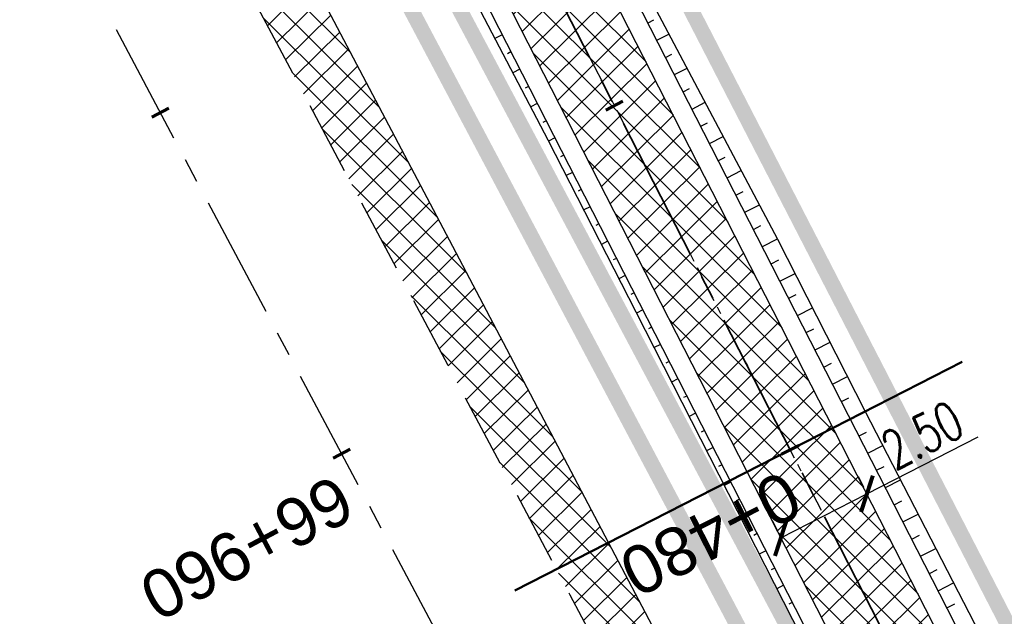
# Model space of a CAD drawing. Header units: metres. Extents: x 7529682 to 7533711, y 5721195 to 5727842.
# Tile 207 of 232: x 7529921 to 7529947, y 5727369 to 5727384. Entities that reach past the tile are written whole.
import ezdxf

# ---------------------------------------------------------------- set-up
doc = ezdxf.new("R2010")
doc.units = ezdxf.units.M
doc.header["$PDMODE"] = 1
doc.header["$PDSIZE"] = 0.3
for name, pattern in [('817-dzialki-09-05-04$0$HIDDEN', [0.375, 0.25, -0.125]), ('ACAD_ISO05W100', [33, 24, -3, 0, -3, 0, -3]), ('CENTER', [50.800000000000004, 31.75, -6.35, 6.35, -6.35]), ('CENTER2', [28.575000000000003, 19.05, -3.175, 3.175, -3.175]), ('HIDDEN', [9.524999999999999, 6.35, -3.175])]:
    doc.linetypes.add(name, pattern=pattern)
for name, color, linetype in [('C-DROGI-SYTUACJA', 7, 'Continuous'), ('C-DROGI-SYTUACJA-ETYKIETY', 7, 'Continuous'), ('D-hatch-pobocza', 131, 'Continuous'), ('D-pobocza', 60, 'Continuous'), ('D-rowy', 160, 'Continuous'), ('D-skarpa', 2, 'Continuous'), ('D-skarpa-kreskowanie', 2, 'Continuous'), ('D-wymiary', 1, 'Continuous')]:
    doc.layers.add(name, color=color, linetype=linetype)
for name, color, linetype, lineweight, true_color in [('D-hatch-ciag-pieszo-rowerowy', 7, 'Continuous', 13, 0xff9f80), ('D-LR-etap-III', 7, '817-dzialki-09-05-04$0$HIDDEN', 50, 0x00008f), ('D-przekroje-pop', 7, 'Continuous', 50, 0x000099)]:
    doc.layers.add(name, color=color, linetype=linetype, lineweight=lineweight, true_color=true_color)
for name, color, linetype, lineweight in [('D-krawędzie', 3, 'Continuous', 30), ('D-obrzeża', 2, 'Continuous', 30), ('D-oś', 10, 'CENTER', 30), ('D-pas-drogowy', 7, 'ACAD_ISO05W100', 50)]:
    doc.layers.add(name, color=color, linetype=linetype, lineweight=lineweight)
doc.layers.add('poprzeczki', color=7, linetype='Continuous', true_color=0x0000c7)
doc.styles.add('DIMTEXT', font='simplex.shx', dxfattribs={"width": 0.7})
doc.styles.get("Standard").update_dxf_attribs({"font": 'arial.ttf'})
doc.dimstyles.new('500', dxfattribs={"dimtxt": 1, "dimasz": 0.6999999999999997, "dimexe": 0.2, "dimexo": 0.5, "dimgap": 0.2, "dimtad": 1, "dimrnd": 0.005, "dimzin": 0, "dimdsep": 46, "dimtxsty": 'DIMTEXT', "dimblk": 'ARCHTICK', "dimcen": 0, "dimclrd": 256, "dimclre": 256, "dimclrt": 2, "dimadec": 5, "dimazin": 0, "dimtfac": 1, "dimtofl": 0, "dimtmove": 0, "dimatfit": 3, "dimfxl": 1, "dimtolj": 1, "dimtzin": 0, "dimlwd": -1, "dimlwe": -1, "dimarcsym": 0})
pattern_1 = [(45, (0, 0), (-0.3367596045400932, 0.3367596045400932), []), (135, (0, 0), (-0.3367596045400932, -0.3367596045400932), [])]

# ---------------------------------------------------------------- blocks, each defined once
blk = doc.blocks.new('_ArchTick')
at = {"color": 0, "linetype": 'ByBlock', "const_width": 0.15}
blk.add_lwpolyline([(-0.5, -0.5), (0.5, 0.5)], dxfattribs=at)
blk = doc.blocks.new('*D66')
at = {"layer": 'D-wymiary', "transparency": 16777216}
for p, q in [((7529943.037922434, 5727371.921962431), (7529945.917323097, 5727373.392845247)), ((7529942.810466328, 5727372.367230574), (7529942.946939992, 5727372.100069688)), ((7529940.811581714, 5727370.784681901), (7529943.037922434, 5727371.921962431)), ((7529940.584125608, 5727371.229950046), (7529940.720599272, 5727370.962789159))]:
    blk.add_line(p, q, dxfattribs=at)
at = {"layer": 'Defpoints', "color": 0, "transparency": 16777216}
for p in [(7529943.037922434, 5727371.921962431), (7529943.037922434, 5727371.921962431), (7529940.811581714, 5727370.784681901)]:
    blk.add_point(p, dxfattribs=at)
at = {"layer": 'D-wymiary', "transparency": 16777216, "xscale": 0.6999999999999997, "yscale": 0.6999999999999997, "zscale": 0.6999999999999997}
for p, rotation in [((7529943.037922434, 5727371.921962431), 27.05928590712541), ((7529940.811581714, 5727370.784681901), 207.0592859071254)]:
    blk.add_blockref('_ArchTick', p, dxfattribs=dict(at, rotation=rotation))
at = {"layer": 'D-wymiary', "color": 2, "transparency": 16777216, "insert": (7529944.470871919, 5727373.439998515), "char_height": 1, "attachment_point": 5, "rotation": 27.05928590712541, "style": 'DIMTEXT'}
blk.add_mtext('\\A1;2.50', dxfattribs=at)
blk = doc.blocks.new('AeccTickLine')
at = {"color": 0, "linetype": 'ByBlock', "lineweight": -2}
blk.add_line((0, 1), (-3.673819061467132e-16, -1), dxfattribs=at)

msp = doc.modelspace()

# ---------------------------------------------------------------- hatches: boundary and pattern name
at = {"layer": 'D-hatch-ciag-pieszo-rowerowy'}
h = msp.add_hatch(dxfattribs=at)
h.set_pattern_fill('ANSI37', color=256, scale=0.15, style=0)
h.set_pattern_definition(pattern_1)
h.paths.add_polyline_path([(7529994.11508678, 5727270.0391609), (7529996.408954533, 5727271.048217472), (7529995.888253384, 5727272.039619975), (7529987.333471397, 5727287.899702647), (7529970.790697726, 5727319.397850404), (7529945.389643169, 5727367.318233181), (7529919.647431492, 5727417.711194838), (7529903.693489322, 5727447.920977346), (7529879.893539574, 5727492.595202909), (7529862.564623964, 5727525.261605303), (7529859.535583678, 5727525.636840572), (7529877.686080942, 5727491.421690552), (7529901.484939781, 5727446.749512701), (7529917.428826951, 5727416.558769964), (7529943.171910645, 5727366.164101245), (7529968.579597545, 5727318.231206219), (7529985.12658502, 5727286.725035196), (7529993.681375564, 5727270.864936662)])
at = {"layer": 'D-hatch-pobocza'}
h = msp.add_hatch(dxfattribs=at)
h.set_pattern_fill('ANSI37', color=256, scale=0.15, style=0)
h.set_pattern_definition(pattern_1)
h.paths.add_polyline_path([(7529905.34, 5727429.09), (7529892.28, 5727453.58), (7529881.53, 5727473.69), (7529872.269999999, 5727491.4), (7529857.46, 5727519.14), (7529841.38, 5727549.79), (7529827.75, 5727575.78), (7529816.4, 5727596.89), (7529800.429999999, 5727627.4), (7529788.07, 5727650.98), (7529775.849999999, 5727673.83), (7529761.3, 5727701.31), (7529749.889999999, 5727722.83), (7529745.5, 5727731.66), (7529738.971069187, 5727744.084810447), (7529737.464618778, 5727743.315650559), (7529742.212649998, 5727734.301517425), (7529762.326041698, 5727696.273621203), (7529777.784920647, 5727667.006134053), (7529799.321516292, 5727626.300085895), (7529822.193292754, 5727583.155579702), (7529846.923978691, 5727536.347271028), (7529864.751945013, 5727502.662709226), (7529900.458527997, 5727434.964956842), (7529935.352393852, 5727369.308325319), (7529971.475882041, 5727300.786382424), (7529988.360755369, 5727268.841161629), (7529990.28, 5727268.6), (7529990.329092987, 5727268.617154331), (7529981.66, 5727284.96), (7529968.42, 5727309.6), (7529956.4, 5727332.85), (7529943.519999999, 5727357.04), (7529932.32, 5727378.32), (7529916.679999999, 5727408.01)])

# ---------------------------------------------------------------- linework, layer by layer
at = {"layer": 'C-DROGI-SYTUACJA', "color": 10, "linetype": 'CENTER2', "lineweight": 35, "ltscale": 0.2}
msp.add_lwpolyline([(7529714.300950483, 5727795.86512735), (7529735.168602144, 5727756.456040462, 0.0716576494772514), (7529738.528915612, 5727751.847762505), (7529739.732493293, 5727750.61426134, -0.07178523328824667), (7529743.097556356, 5727745.997008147), (7529747.739097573, 5727737.220568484), (7529774.913247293, 5727685.824910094), (7529793.854917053, 5727649.915480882), (7529812.379946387, 5727615.415072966), (7529837.756510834, 5727568.892090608), (7529857.658142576, 5727531.843343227), (7529878.789810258, 5727492.00844673), (7529902.589214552, 5727447.335245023), (7529918.538129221, 5727417.134982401), (7529944.280776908, 5727366.741167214), (7529969.685147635, 5727318.814528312), (7529986.230028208, 5727287.312368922), (7529994.784814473, 5727271.452278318), (7530014.918624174, 5727233.117987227)], format="xyb", dxfattribs=at)
at = {"layer": 'D-krawędzie', "linetype": 'HIDDEN', "ltscale": 0.3}
msp.add_lwpolyline([(7529737.464618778, 5727743.315650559), (7529742.212649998, 5727734.301517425), (7529762.326041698, 5727696.273621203), (7529777.784920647, 5727667.006134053), (7529799.321516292, 5727626.300085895), (7529822.193292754, 5727583.155579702), (7529846.923978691, 5727536.347271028), (7529864.751945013, 5727502.662709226), (7529900.458527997, 5727434.964956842), (7529935.352393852, 5727369.308325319), (7529971.475882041, 5727300.786382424), (7530006.701701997, 5727234.141132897)], dxfattribs=at)
at = {"layer": 'D-LR-etap-III', "ltscale": 10, "flags": 128}
msp.add_lwpolyline([(7531750.474471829, 5723895.103125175, 0.4, 0.4, 0), (7531750.505, 5723895.13, 0.4, 0.4, 0), (7531682.71, 5724022.92, 0.4, 0.4, 0), (7531619.177023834, 5724147.203692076, 0.4, 0.4, 0), (7531592.308960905, 5724198.48863389, 0.4, 0.4, 0), (7531553.263875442, 5724272.918564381, 0.4, 0.4, 0), (7531504.019999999, 5724366.79, 0.4, 0.4, 0), (7531482.09, 5724407.62, 0.4, 0.4, 0), (7531412.350402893, 5724541.182759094, 0.4, 0.4, 0), (7531388.463669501, 5724586.929768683, 0.4, 0.4, 0), (7531345.12, 5724669.94, 0.4, 0.4, 0), (7531127.66, 5725081.67, 0.4, 0.4, 0), (7531059.253139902, 5725211.040795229, 0.4, 0.4, 0), (7531008.007244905, 5725307.953830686, 0.4, 0.4, 0), (7530964.181635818, 5725390.835555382, 0.4, 0.4, 0), (7530914.557354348, 5725484.683561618, 0.4, 0.4, 0), (7530865.243241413, 5725577.493975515, 0.4, 0.4, 0), (7530840.085257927, 5725624.058651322, 0.4, 0.4, 0), (7530802.559525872, 5725694.924584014, 0.4, 0.4, 0), (7530755.54, 5725787.51, 0.4, 0.4, 0), (7530708.717810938, 5725876.303221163, 0.4, 0.4, 0), (7530695.12, 5725902.09, 0.4, 0.4, 0), (7530642.91397006, 5726001.07839487, 0.4, 0.4, 0), (7530634.934723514, 5726016.146615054, 0.4, 0.4, 0), (7530610.820000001, 5726061.929999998, 0.4, 0.4, 0), (7530610.820000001, 5726061.929999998, 0.4, 0.4, 0), (7530607.21, 5726063.51, 0.4, 0.4, 0), (7530597.42, 5726080.68, 0.4, 0.4, 0), (7530591.16, 5726088.44, 0.4, 0.4, 0), (7530581.28, 5726107.21, 0.4, 0.4, 0), (7530571.29, 5726130.56, 0.4, 0.4, 0), (7530549.554994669, 5726171.527317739, 0.4, 0.4, 0), (7530531.014309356, 5726206.473807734, 0.4, 0.4, 0), (7530516.461208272, 5726236.016618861, 0.4, 0.4, 0), (7530500.798929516, 5726266.141265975, 0.4, 0.4, 0), (7530491.349999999, 5726283.94, 0.4, 0.4, 0), (7530482.4, 5726303.41, 0.4, 0.4, 0), (7530482.4, 5726303.41, 0.4, 0.4, 0), (7530450.41, 5726357.28, 0.4, 0.4, 0), (7530397.759396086, 5726458.499907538, 0.4, 0.4, 0), (7530334.707815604, 5726583.664702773, 0.4, 0.4, 0), (7530303.939274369, 5726645.167943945, 0.4, 0.4, 0), (7530300.509779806, 5726651.777515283, 0.4, 0.4, 0), (7530289.213532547, 5726671.966724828, 0.4, 0.4, 0), (7530281.54, 5726685.57, 0.4, 0.4, 0), (7530261.37085633, 5726724.163374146, 0.4, 0.4, 0), (7530254.03, 5726738.21, 0.4, 0.4, 0), (7530197.219999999, 5726845.06, 0.4, 0.4, 0), (7530194.71, 5726849.15, 0.4, 0.4, 0), (7530195.92, 5726850.75, 0.4, 0.4, 0), (7530170.546669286, 5726892.961489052, 0.4, 0.4, 0), (7530143.174718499, 5726945.065838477, 0.4, 0.4, 0), (7530105.059999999, 5727018.32, 0.4, 0.4, 0), (7530100.059999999, 5727027.16, 0.4, 0.4, 0), (7530062.318670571, 5727099.625398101, 0.4, 0.4, 0), (7530015.378537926, 5727189.420463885, 0.4, 0.4, 0), (7529983.207960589, 5727250.206596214, 0.4, 0.4, 0), (7529953.284293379, 5727306.74720398, 0.4, 0.4, 0), (7529900.67053443, 5727406.15903814, 0.4, 0.4, 0), (7529890.630239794, 5727425.131178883, 0.4, 0.4, 0), (7529875.155383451, 5727454.426350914, 0.4, 0.4, 0), (7529857.560096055, 5727487.787346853, 0.4, 0.4, 0), (7529835.194401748, 5727530.19312405, 0.4, 0.4, 0), (7529811.740544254, 5727574.662079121, 0.4, 0.4, 0), (7529792.101859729, 5727611.922638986, 0.4, 0.4, 0), (7529768.066117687, 5727657.469613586, 0.4, 0.4, 0), (7529755.210566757, 5727682.131373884, 0.4, 0.4, 0), (7529753.309999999, 5727681.13, 0.4, 0.4, 0), (7529739.21, 5727707.77, 0.4, 0.4, 0), (7529735.394745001, 5727711.251990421, 0.4, 0.4, 0), (7529725.42, 5727730.2, 0.4, 0.4, 0), (7529723.55, 5727729.88, 0.4, 0.4, 0), (7529695.566668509, 5727782.932080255, 0.4, 0.4, 0), (7529717.67971874, 5727794.024357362, 0.4, 0.4, 0), (7529736.274870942, 5727758.647400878, 0.4, 0.4, 0), (7529736.274870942, 5727758.647400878, 0.4, 0.4, 0), (7529744.511003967, 5727750.406106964, 0.4, 0.4, 0), (7529744.511003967, 5727750.406106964, 0.4, 0.4, 0), (7529750.282568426, 5727738.549848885, 0.4, 0.4, 0), (7529777.108510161, 5727687.569424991, 0.4, 0.4, 0), (7529796.51537536, 5727651.329932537, 0.4, 0.4, 0), (7529814.937945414, 5727616.793170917, 0.4, 0.4, 0), (7529839.006722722, 5727572.303976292, 0.4, 0.4, 0), (7529860.617626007, 5727532.509108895, 0.4, 0.4, 0), (7529882.348967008, 5727491.504261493, 0.4, 0.4, 0), (7529904.865139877, 5727449.096370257, 0.4, 0.4, 0), (7529920.747384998, 5727418.884773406, 0.4, 0.4, 0), (7529946.676504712, 5727368.547487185, 0.4, 0.4, 0), (7529972.024701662, 5727320.573310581, 0.4, 0.4, 0), (7529987.740014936, 5727290.153392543, 0.4, 0.4, 0), (7529996.497385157, 5727273.661630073, 0.4, 0.4, 0), (7530017.541471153, 5727234.202689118, 0.4, 0.4, 0), (7530033.053657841, 5727204.864166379, 0.4, 0.4, 0), (7530051.622983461, 5727170.222745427, 0.4, 0.4, 0), (7530069.276612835, 5727137.015751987, 0.4, 0.4, 0), (7530089.385386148, 5727097.533639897, 0.4, 0.4, 0), (7530109.712512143, 5727060.746615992, 0.4, 0.4, 0), (7530136.769722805, 5727011.640131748, 0.4, 0.4, 0), (7530162.446686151, 5726962.743777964, 0.4, 0.4, 0), (7530187.674104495, 5726916.992101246, 0.4, 0.4, 0), (7530207.820739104, 5726879.335323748, 0.4, 0.4, 0), (7530230.625609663, 5726834.518686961, 0.4, 0.4, 0), (7530262.288093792, 5726776.61832811, 0.4, 0.4, 0), (7530277.509672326, 5726760.213143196, 0.4, 0.4, 0), (7530286.036865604, 5726744.106684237, 0.4, 0.4, 0), (7530288.097472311, 5726735.884066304, 0.4, 0.4, 0), (7530290.393870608, 5726725.046963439, 0.4, 0.4, 0), (7530296.17664807, 5726713.582980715, 0.4, 0.4, 0), (7530302.726195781, 5726701.18226779, 0.4, 0.4, 0), (7530325.685047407, 5726657.466383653, 0.4, 0.4, 0), (7530343.243978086, 5726623.648592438, 0.4, 0.4, 0), (7530360.229820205, 5726591.746871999, 0.4, 0.4, 0), (7530383.20855044, 5726548.059469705, 0.4, 0.4, 0), (7530406.017875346, 5726503.605514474, 0.4, 0.4, 0), (7530427.464919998, 5726462.620289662, 0.4, 0.4, 0), (7530447.9278544, 5726424.388014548, 0.4, 0.4, 0), (7530471.126878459, 5726379.920667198, 0.4, 0.4, 0), (7530490.501003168, 5726343.033350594, 0.4, 0.4, 0), (7530509.499458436, 5726306.733076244, 0.4, 0.4, 0), (7530529.890269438, 5726267.244072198, 0.4, 0.4, 0), (7530543.852446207, 5726238.990319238, 0.4, 0.4, 0), (7530554.808897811, 5726218.943990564, 0.4, 0.4, 0), (7530559.027108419, 5726212.223286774, 0.4, 0.4, 0), (7530563.060988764, 5726206.409670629, 0.4, 0.4, 0), (7530566.93354971, 5726200.463543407, 0.4, 0.4, 0), (7530569.771022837, 5726194.901501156, 0.4, 0.4, 0), (7530571.47319415, 5726191.282350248, 0.4, 0.4, 0), (7530572.839142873, 5726188.024533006, 0.4, 0.4, 0), (7530575.295071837, 5726182.034664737, 0.4, 0.4, 0), (7530579.736851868, 5726173.306070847, 0.4, 0.4, 0), (7530583.3, 5726167.41, 0.4, 0.4, 0), (7530593.4, 5726163.33, 0.4, 0.4, 0), (7530598.618375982, 5726155.264489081, 0.4, 0.4, 0), (7530608.258304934, 5726140.497132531, 0.4, 0.4, 0), (7530603.269999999, 5726136.83, 0.4, 0.4, 0), (7530606.53, 5726131.84, 0.4, 0.4, 0), (7530604.239057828, 5726124.21679044, 0.4, 0.4, 0), (7530605.847136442, 5726121.630127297, 0.4, 0.4, 0), (7530608.971611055, 5726116.164124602, 0.4, 0.4, 0), (7530618.114293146, 5726097.791111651, 0.4, 0.4, 0), (7530651.213125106, 5726034.959524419, 0.4, 0.4, 0), (7530670.243741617, 5725998.61095082, 0.4, 0.4, 0), (7530698.075474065, 5725945.952624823, 0.4, 0.4, 0), (7530716.505955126, 5725911.3051464, 0.4, 0.4, 0), (7530735.223454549, 5725875.667401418, 0.4, 0.4, 0), (7530752.504235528, 5725842.154920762, 0.4, 0.4, 0), (7530778.310652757, 5725793.501254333, 0.4, 0.4, 0), (7530797.499961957, 5725756.381811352, 0.4, 0.4, 0), (7530812.518974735, 5725728.28874362, 0.4, 0.4, 0), (7530820.039295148, 5725713.160404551, 0.4, 0.4, 0), (7530822.422446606, 5725710.193574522, 0.4, 0.4, 0), (7530833.154893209, 5725688.800634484, 0.4, 0.4, 0), (7530849.629354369, 5725656.158601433, 0.4, 0.4, 0), (7530867.98290276, 5725621.963939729, 0.4, 0.4, 0), (7530872.629809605, 5725612.88760475, 0.4, 0.4, 0), (7530880.354488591, 5725597.594500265, 0.4, 0.4, 0), (7530883.839446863, 5725593.389159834, 0.4, 0.4, 0), (7530891.782113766, 5725587.763349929, 0.4, 0.4, 0), (7530895.038670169, 5725584.280746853, 0.4, 0.4, 0), (7530897.033644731, 5725580.941110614, 0.4, 0.4, 0), (7530900.951646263, 5725579.945856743, 0.4, 0.4, 0), (7530904.80970798, 5725571.977328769, 0.4, 0.4, 0), (7530903.682362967, 5725568.566434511, 0.4, 0.4, 0), (7530908.900614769, 5725558.844845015, 0.4, 0.4, 0), (7530910.252030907, 5725545.671606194, 0.4, 0.4, 0), (7530912.872986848, 5725538.645543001, 0.4, 0.4, 0), (7530945.278171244, 5725478.464284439, 0.4, 0.4, 0), (7530959.692318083, 5725450.24628822, 0.4, 0.4, 0), (7531002.82670893, 5725368.192370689, 0.4, 0.4, 0), (7531044.703532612, 5725290.314293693, 0.4, 0.4, 0), (7531064.098839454, 5725253.212562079, 0.4, 0.4, 0), (7531083.010253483, 5725216.677517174, 0.4, 0.4, 0), (7531113.013137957, 5725158.465613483, 0.4, 0.4, 0), (7531137.364304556, 5725113.07076138, 0.4, 0.4, 0), (7531150.830830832, 5725086.711759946, 0.4, 0.4, 0), (7531159.745663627, 5725076.640848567, 0.4, 0.4, 0), (7531166.309999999, 5725074.58, 0.4, 0.4, 0), (7531172.29, 5725062.58, 0.4, 0.4, 0), (7531170.589828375, 5725055.605912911, 0.4, 0.4, 0), (7531173.732823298, 5725044.080706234, 0.4, 0.4, 0), (7531215.342008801, 5724964.859648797, 0.4, 0.4, 0), (7531238.054496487, 5724921.684649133, 0.4, 0.4, 0), (7531262.389821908, 5724875.282876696, 0.4, 0.4, 0), (7531295.587160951, 5724811.265731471, 0.4, 0.4, 0), (7531348.487908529, 5724712.362812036, 0.4, 0.4, 0), (7531363.740817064, 5724682.68394264, 0.4, 0.4, 0), (7531366.986905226, 5724675.865317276, 0.4, 0.4, 0), (7531382.541261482, 5724646.110625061, 0.4, 0.4, 0), (7531401.299165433, 5724610.874551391, 0.4, 0.4, 0), (7531428.964837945, 5724558.862274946, 0.4, 0.4, 0), (7531449.111202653, 5724520.397801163, 0.4, 0.4, 0), (7531477.292992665, 5724465.831467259, 0.4, 0.4, 0), (7531500.996290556, 5724421.112506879, 0.4, 0.4, 0), (7531512.121834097, 5724400.549045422, 0.4, 0.4, 0), (7531513.78163794, 5724396.757451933, 0.4, 0.4, 0), (7531526.32, 5724379.39, 0.4, 0.4, 0), (7531566.783642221, 5724302.73628205, 0.4, 0.4, 0), (7531578.579156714, 5724282.774819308, 0.4, 0.4, 0), (7531584.232619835, 5724273.111246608, 0.4, 0.4, 0), (7531590.109283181, 5724263.508189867, 0.4, 0.4, 0), (7531593.027899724, 5724258.771479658, 0.4, 0.4, 0), (7531595.711841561, 5724254.226824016, 0.4, 0.4, 0), (7531601.659976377, 5724243.898197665, 0.4, 0.4, 0), (7531606.097733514, 5724235.986407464, 0.4, 0.4, 0), (7531609.382207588, 5724230.799061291, 0.4, 0.4, 0), (7531611.580260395, 5724227.671180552, 0.4, 0.4, 0), (7531612.707802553, 5724225.86410867, 0.4, 0.4, 0), (7531618.665224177, 5724214.480919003, 0.4, 0.4, 0), (7531619.885522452, 5724212.333950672, 0.4, 0.4, 0), (7531620.931818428, 5724210.787064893, 0.4, 0.4, 0), (7531623.518605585, 5724207.111542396, 0.4, 0.4, 0), (7531626.143926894, 5724203.61306897, 0.4, 0.4, 0), (7531632.022984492, 5724196.485954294, 0.4, 0.4, 0), (7531653.949089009, 5724152.617641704, 0.4, 0.4, 0), (7531656.750690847, 5724143.103797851, 0.4, 0.4, 0), (7531659.61440691, 5724133.254504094, 0.4, 0.4, 0), (7531661.627147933, 5724128.646047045, 0.4, 0.4, 0.01093811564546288), (7531674.314987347, 5724101.43546424, 0.4, 0.4, 0), (7531685.137626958, 5724081.408252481, 0.4, 0.4, 0), (7531692.159945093, 5724066.277333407, 0.4, 0.4, 0), (7531699.662164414, 5724051.388120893, 0.4, 0.4, 0), (7531704.480624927, 5724040.808561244, 0.4, 0.4, 0), (7531704.480624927, 5724040.808561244, 0.4, 0.4, 0), (7531704.401251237, 5724037.368913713, 0.4, 0.4, 0), (7531720.383609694, 5724003.441317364, 0.4, 0.4, 0), (7531728.79890528, 5723986.206298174, 0.4, 0.4, 0), (7531733.237926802, 5723977.192631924, 0.4, 0.4, 0), (7531736.750027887, 5723969.505210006, 0.4, 0.4, 0), (7531737.336143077, 5723968.518916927, 0.4, 0.4, 0), (7531738.285051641, 5723967.699360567, 0.4, 0.4, 0), (7531742.180915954, 5723962.346428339, 0.4, 0.4, 0), (7531744.286141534, 5723958.615526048, 0.4, 0.4, 0), (7531755.393260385, 5723944.192617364, 0.4, 0.4, 0), (7531758.69, 5723936.76, 0.4, 0.4, 0), (7531780.08, 5723929.25, 0.4, 0.4, 0), (7531792.611989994, 5723906.337708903, 0.4, 0.4, 0), (7531792.611989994, 5723906.337708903, 0.4, 0.4, 0), (7531756.962094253, 5723883.055323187, 0.4, 0.4, 0), (7531750.46, 5723895.130000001, 0.4, 0.4, 0), (7531750.46, 5723895.130000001, 0, 0, 0)], format="xyseb", dxfattribs=at)
at = {"layer": 'D-obrzeża'}
for points in [[(7529996.407793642, 5727271.050427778), (7529995.888253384, 5727272.039619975), (7529987.333471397, 5727287.899702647), (7529970.790697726, 5727319.397850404), (7529945.389643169, 5727367.318233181), (7529919.647431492, 5727417.711194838), (7529903.693489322, 5727447.920977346), (7529879.893539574, 5727492.595202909), (7529858.760863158, 5727532.432000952), (7529838.855794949, 5727569.487145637), (7529813.479282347, 5727616.010032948), (7529794.958380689, 5727650.502753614), (7529776.018862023, 5727686.408104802), (7529748.844146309, 5727737.804834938), (7529744.118204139, 5727746.740863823, 0.071785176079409), (7529740.753143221, 5727751.358112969), (7529739.549339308, 5727752.591845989, -0.07165764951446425), (7529736.189025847, 5727757.200123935), (7529717.234917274, 5727792.995436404)], [(7530013.813315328, 5727232.534205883), (7529993.681375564, 5727270.864936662), (7529985.12658502, 5727286.725035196), (7529968.579597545, 5727318.231206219), (7529943.171910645, 5727366.164101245), (7529917.428826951, 5727416.558769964), (7529901.484939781, 5727446.749512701), (7529877.686080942, 5727491.421690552), (7529856.555421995, 5727531.254685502), (7529836.65722672, 5727568.297035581), (7529811.280610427, 5727614.820112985), (7529792.751453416, 5727649.32820815), (7529773.807632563, 5727685.241715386), (7529746.632590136, 5727736.639065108), (7529746.632590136, 5727736.639065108), (7529742.076904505, 5727745.253160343, 0.07178517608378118), (7529738.711843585, 5727749.870409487), (7529737.508491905, 5727751.103679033, -0.07165764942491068), (7529734.14817845, 5727755.711956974), (7529715.008102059, 5727791.858474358)]]:
    msp.add_lwpolyline(points, format="xyb", dxfattribs=at)
at = {"layer": 'D-oś', "ltscale": 0.1}
msp.add_lwpolyline([(7530003.607351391, 5727232.505591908), (7529968.380651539, 5727299.152506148), (7529932.259012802, 5727367.670940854), (7529897.365313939, 5727433.327258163), (7529861.65733063, 5727501.027665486), (7529843.82935013, 5727534.712256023), (7529819.099801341, 5727581.518412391), (7529796.227829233, 5727624.663290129), (7529774.690104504, 5727665.371474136), (7529759.232144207, 5727694.637223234), (7529739.11997146, 5727732.662816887), (7529700.238234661, 5727806.043346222)], dxfattribs=at)
at = {"layer": 'D-oś', "ltscale": 0.03}
msp.add_lwpolyline([(7529714.300950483, 5727795.86512735), (7529735.168602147, 5727756.456040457, 0.07165764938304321), (7529738.5289156, 5727751.847762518), (7529739.732493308, 5727750.614261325, -0.07178523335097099), (7529743.097556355, 5727745.99700815), (7529747.739097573, 5727737.220568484), (7529774.913247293, 5727685.824910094), (7529793.854917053, 5727649.915480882), (7529812.379946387, 5727615.415072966), (7529837.756510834, 5727568.892090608), (7529857.658142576, 5727531.843343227), (7529878.789810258, 5727492.00844673), (7529902.589214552, 5727447.335245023), (7529918.538129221, 5727417.134982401), (7529944.280776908, 5727366.741167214), (7529969.685147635, 5727318.814528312), (7529986.230028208, 5727287.312368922), (7529994.784814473, 5727271.452278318), (7530014.918624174, 5727233.117987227)], format="xyb", dxfattribs=at)
at = {"layer": 'D-pas-drogowy', "ltscale": 0.2, "flags": 128}
msp.add_lwpolyline([(7531633.018560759, 5724182.834272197, 0.4, 0.4, 0), (7531617.558899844, 5724211.608162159, 0.4, 0.4, 0), (7531566.783642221, 5724302.73628205, 0.4, 0.4, 0), (7531538.419082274, 5724356.469679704, 0.4, 0.4, 0), (7531526.32, 5724379.39, 0.4, 0.4, 0), (7531516.102085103, 5724393.607319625, 0.4, 0.4, 0.001485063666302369), (7531513.78037409, 5724396.837773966, 0.4, 0.4, 0), (7531501.87, 5724413.41, 0.4, 0.4, 0), (7531474.926107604, 5724464.507896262, 0.4, 0.4, 0), (7531446.200436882, 5724518.992313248, 0.4, 0.4, 0), (7531424.962185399, 5724559.262257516, 0.4, 0.4, 0), (7531398.444460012, 5724609.565801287, 0.4, 0.4, 0), (7531379.647455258, 5724645.216004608, 0.4, 0.4, 0), (7531365.23, 5724672.56, 0.4, 0.4, 0), (7531341.305752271, 5724717.915356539, 0.4, 0.4, 0), (7531312.899996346, 5724771.788898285, 0.4, 0.4, 0), (7531292.590923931, 5724810.306502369, 0.4, 0.4, 0), (7531259.391619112, 5724873.271351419, 0.4, 0.4, 0), (7531233.740401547, 5724921.922582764, 0.4, 0.4, 0), (7531203.072738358, 5724980.092044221, 0.4, 0.4, 0), (7531173.471398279, 5725036.225177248, 0.4, 0.4, 0), (7531168.269999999, 5725046.09, 0.4, 0.4, 0), (7531172.29, 5725062.58, 0.4, 0.4, 0), (7531166.309999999, 5725074.58, 0.4, 0.4, 0), (7531150.32, 5725079.6, 0.4, 0.4, 0), (7531141.5, 5725096.43, 0.4, 0.4, 0), (7531109.311735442, 5725157.814415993, 0.4, 0.4, 0), (7531086.641300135, 5725201.047918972, 0.4, 0.4, 0), (7531059.198258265, 5725253.383662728, 0.4, 0.4, 0), (7531028.206828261, 5725312.48946212, 0.4, 0.4, 0), (7530999.104694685, 5725367.990143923, 0.4, 0.4, 0), (7530956.247527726, 5725449.724815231, 0.4, 0.4, 0), (7530924.397774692, 5725510.463768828, 0.4, 0.4, 0), (7530897.509999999, 5725561.74, 0.4, 0.4, 0), (7530894.46, 5725566.14, 0.4, 0.4, 0), (7530892.16, 5725570.49, 0.4, 0.4, 0), (7530869.362688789, 5725613.307018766, 0.4, 0.4, 0), (7530861.693971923, 5725627.704613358, 0.4, 0.4, 0), (7530852.74, 5725644.52, 0.4, 0.4, 0), (7530831.509999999, 5725684.2, 0.4, 0.4, 0), (7530811.13, 5725722.52, 0.4, 0.4, 0), (7530792.3476413, 5725757.940652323, 0.4, 0.4, 0), (7530768.03, 5725803.8, 0.4, 0.4, 0), (7530748.768542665, 5725840.178507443, 0.4, 0.4, 0), (7530727.7, 5725879.97, 0.4, 0.4, 0), (7530712.0981582, 5725909.54523909, 0.4, 0.4, 0), (7530693.644105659, 5725944.645156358, 0.4, 0.4, 0), (7530665.702224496, 5725997.538976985, 0.4, 0.4, 0), (7530641.759999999, 5726042.88, 0.4, 0.4, 0), (7530616.5, 5726091.48, 0.4, 0.4, 0), (7530604.628439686, 5726114.319880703, 0.4, 0.4, -0.007762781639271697), (7530602.5, 5726118.43, 0.4, 0.4, 0), (7530603.992037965, 5726123.394821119, 0.4, 0.4, 0), (7530606.53, 5726131.84, 0.4, 0.4, 0), (7530603.269999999, 5726136.83, 0.4, 0.4, 0), (7530593.775620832, 5726151.368713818, 0.4, 0.4, 0), (7530590.202637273, 5726156.84001263, 0.4, 0.4, 0), (7530583.3, 5726167.41, 0.4, 0.4, 0), (7530580.578343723, 5726170.427567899, 0.4, 0.4, 0), (7530575.849999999, 5726175.67, 0.4, 0.4, 0), (7530569.009999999, 5726186.66, 0.4, 0.4, 0), (7530562.555322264, 5726199.189409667, 0.4, 0.4, 0), (7530555.67, 5726211.39, 0.4, 0.4, 0), (7530548.29, 5726224.23, 0.4, 0.4, 0), (7530540.58, 5726237.71, 0.4, 0.4, 0), (7530532.679999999, 5726252.65, 0.4, 0.4, 0), (7530524.059999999, 5726269.35, 0.4, 0.4, 0), (7530502.82, 5726309.91, 0.4, 0.4, 0), (7530488.83, 5726336.63, 0.4, 0.4, 0), (7530466.03, 5726380.16, 0.4, 0.4, 0), (7530438.469999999, 5726432.77, 0.4, 0.4, 0), (7530424.53, 5726459.09, 0.4, 0.4, 0), (7530401.63, 5726502.97, 0.4, 0.4, 0), (7530383.38, 5726538.06, 0.4, 0.4, 0), (7530353.969999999, 5726593.52, 0.4, 0.4, 0), (7530338.469999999, 5726622.74, 0.4, 0.4, 0), (7530322.009999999, 5726653.88, 0.4, 0.4, 0), (7530297.54, 5726700.33, 0.4, 0.4, 0), (7530287.38, 5726719.6, 0.4, 0.4, 0), (7530285.94993921, 5726722.315508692, 0.4, 0.4, 0), (7530280.259999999, 5726733.12, 0.4, 0.4, 0), (7530266.73, 5726758.74, 0.4, 0.4, 0), (7530260.42, 5726770.47, 0.4, 0.4, 0), (7530253.25, 5726783.82, 0.4, 0.4, 0), (7530244.95, 5726799.33, 0.4, 0.4, 0), (7530239.389999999, 5726808.49, 0.4, 0.4, 0), (7530238.29, 5726807.9, 0.4, 0.4, 0), (7530218.11, 5726850.67, 0.4, 0.4, 0), (7530175.906646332, 5726928.168028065, 0.4, 0.4, 0), (7530096.679999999, 5727076.15, 0.4, 0.4, 0), (7530094.679999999, 5727079.89, 0.4, 0.4, 0), (7530064.59693469, 5727135.522637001, 0.4, 0.4, 0), (7530046.730970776, 5727168.8921561, 0.4, 0.4, 0), (7530025.803045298, 5727208.461374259, 0.4, 0.4, 0), (7530012.846501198, 5727232.979315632, 0.4, 0.4, 0), (7529994.15, 5727268.45, 0.4, 0.4, 0), (7529981.670868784, 5727291.93018666, 0.4, 0.4, 0), (7529949.889999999, 5727351.73, 0.4, 0.4, 0), (7529924.75, 5727399.03, 0.4, 0.4, 0), (7529915.515824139, 5727417.099754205, 0.4, 0.4, 0), (7529885.83, 5727475.19, 0.4, 0.4, 0), (7529862.559999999, 5727519.97, 0.4, 0.4, 0), (7529852.984923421, 5727538.191086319, 0.4, 0.4, 0), (7529836.513084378, 5727569.51130111, 0.4, 0.4, 0), (7529815.36890814, 5727609.140983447, 0.4, 0.4, 0), (7529792.795203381, 5727651.247499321, 0.4, 0.4, 0), (7529774.199114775, 5727685.858348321, 0.4, 0.4, 0), (7529746.966026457, 5727736.059440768, 0.4, 0.4, 0), (7529733.92, 5727757.62, 0.4, 0.4, 0), (7529708.607472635, 5727806.388536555, 0.4, 0.4, 0), (7529688.491967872, 5727796.344621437, 0.4, 0.4, 0), (7529723.55, 5727729.88, 0.4, 0.4, 0), (7529725.42, 5727730.2, 0.4, 0.4, 0), (7529735.38, 5727711.28, 0.4, 0.4, 0), (7529739.21, 5727707.77, 0.4, 0.4, 0), (7529753.309999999, 5727681.13, 0.4, 0.4, 0), (7529755.178396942, 5727682.114424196, 0.4, 0.4, 0), (7529792.101859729, 5727611.922638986, 0.4, 0.4, 0), (7529811.740544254, 5727574.662079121, 0.4, 0.4, 0), (7529835.194401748, 5727530.19312405, 0.4, 0.4, 0), (7529857.560096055, 5727487.787346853, 0.4, 0.4, 0), (7529875.155383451, 5727454.426350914, 0.4, 0.4, 0), (7529890.630239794, 5727425.131178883, 0.4, 0.4, 0), (7529900.67053443, 5727406.15903814, 0.4, 0.4, 0), (7529953.284293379, 5727306.74720398, 0.4, 0.4, 0), (7529983.207960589, 5727250.206596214, 0.4, 0.4, 0), (7530015.378537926, 5727189.420463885, 0.4, 0.4, 0), (7530062.318670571, 5727099.625398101, 0.4, 0.4, 0), (7530100.059999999, 5727027.16, 0.4, 0.4, 0), (7530105.059999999, 5727018.32, 0.4, 0.4, 0), (7530143.174718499, 5726945.065838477, 0.4, 0.4, 0), (7530170.546669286, 5726892.961489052, 0.4, 0.4, 0), (7530195.92, 5726850.75, 0.4, 0.4, 0), (7530194.71, 5726849.15, 0.4, 0.4, 0), (7530197.219999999, 5726845.06, 0.4, 0.4, 0), (7530254.03, 5726738.21, 0.4, 0.4, 0), (7530261.37085633, 5726724.163374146, 0.4, 0.4, 0), (7530281.54, 5726685.57, 0.4, 0.4, 0), (7530289.213532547, 5726671.966724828, 0.4, 0.4, 0), (7530300.509779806, 5726651.777515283, 0.4, 0.4, 0), (7530303.939274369, 5726645.167943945, 0.4, 0.4, 0), (7530334.707815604, 5726583.664702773, 0.4, 0.4, 0), (7530397.759396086, 5726458.499907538, 0.4, 0.4, 0), (7530450.41, 5726357.28, 0.4, 0.4, 0), (7530482.4, 5726303.41, 0.4, 0.4, 0), (7530483.687990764, 5726301.003383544, 0.4, 0.4, 0), (7530491.349999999, 5726283.94, 0.4, 0.4, 0), (7530512.67, 5726243.78, 0.4, 0.4, 0), (7530529.429999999, 5726209.46, 0.4, 0.4, 0), (7530571.29, 5726130.56, 0.4, 0.4, 0), (7530581.28, 5726107.21, 0.4, 0.4, 0), (7530591.16, 5726088.44, 0.4, 0.4, 0), (7530597.42, 5726080.68, 0.4, 0.4, 0), (7530607.21, 5726063.51, 0.4, 0.4, 0), (7530610.820000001, 5726061.929999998, 0.4, 0.4, 0), (7530634.934723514, 5726016.146615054, 0.4, 0.4, 0), (7530642.91397006, 5726001.07839487, 0.4, 0.4, 0), (7530695.12, 5725902.09, 0.4, 0.4, 0), (7530708.717810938, 5725876.303221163, 0.4, 0.4, 0), (7530755.54, 5725787.51, 0.4, 0.4, 0), (7530802.559525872, 5725694.924584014, 0.4, 0.4, 0), (7530840.085257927, 5725624.058651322, 0.4, 0.4, 0), (7530865.243241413, 5725577.493975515, 0.4, 0.4, 0), (7530914.557354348, 5725484.683561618, 0.4, 0.4, 0), (7530964.181635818, 5725390.835555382, 0.4, 0.4, 0), (7531008.007244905, 5725307.953830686, 0.4, 0.4, 0), (7531059.253139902, 5725211.040795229, 0.4, 0.4, 0), (7531127.66, 5725081.67, 0.4, 0.4, 0), (7531345.12, 5724669.94, 0.4, 0.4, 0), (7531388.463669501, 5724586.929768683, 0.4, 0.4, 0), (7531412.350402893, 5724541.182759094, 0.4, 0.4, 0), (7531482.09, 5724407.62, 0.4, 0.4, 0), (7531504.019999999, 5724366.79, 0.4, 0.4, 0), (7531519.374444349, 5724337.520497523, 0.4, 0.4, 0), (7531563.748815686, 5724252.931583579, 0.4, 0.4, 0), (7531602.175111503, 5724179.681224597, 0.4, 0.4, 0), (7531619.177023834, 5724147.203692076, 0.4, 0.4, 0), (7531625.038493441, 5724135.63500206, 0.4, 0.4, 0), (7531656.796442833, 5724073.31633882, 0.4, 0.4, 0), (7531675.12, 5724037.36, 0.4, 0.4, 0), (7531682.71, 5724022.92, 0.4, 0.4, 0), (7531705.565196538, 5723979.810545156, 0.4, 0.4, 0), (7531736.605941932, 5723921.261514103, 0.4, 0.4, 0), (7531750.46, 5723895.130000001, 0.4, 0.4, 0), (7531740.769999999, 5723886.56, 0.4, 0.4, 0), (7531732.86, 5723885, 0.4, 0.4, 0), (7531722.179999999, 5723887.77, 0.4, 0.4, 0), (7531729.87, 5723862.17, 0.4, 0.4, 0), (7531742.92, 5723861.93, 0.4, 0.4, 0), (7531763.71, 5723859.52, 0.4, 0.4, 0), (7531768.42, 5723854.12, 0.4, 0.4, 0), (7531787.42, 5723817.97, 0.4, 0.4, 0), (7531795.57, 5723809.82, 0.4, 0.4, 0), (7531816.346897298, 5723819.850397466, 0.4, 0.4, 0), (7531816.346897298, 5723819.850397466, 0.4, 0.4, 0), (7531805.059999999, 5723843.23, 0.4, 0.4, 0), (7531803.61, 5723886.23, 0.4, 0.4, 0), (7531803.61, 5723886.23, 0.4, 0.4, 0), (7531780.08, 5723929.25, 0.4, 0.4, 0), (7531758.69, 5723936.76, 0.4, 0.4, 0), (7531749.3590272, 5723946.412126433, 0.4, 0.4, 0), (7531742.71, 5723953.29, 0.4, 0.4, 0), (7531735.177368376, 5723967.877529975, 0.4, 0.4, 0), (7531722.37, 5723992.68, 0.4, 0.4, 0), (7531705.041669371, 5724030.885563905, 0.4, 0.4, 0), (7531699.469999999, 5724043.17, 0.4, 0.4, 0), (7531692.69, 5724058.11, 0.4, 0.4, 0), (7531679.672010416, 5724084.016803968, 0.4, 0.4, 0), (7531674.55, 5724094.21, 0.4, 0.4, 0), (7531666.633166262, 5724114.002855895, 0.4, 0.4, 0), (7531649, 5724153.82, 0.4, 0.4, 0), (7531641.49, 5724149.34, 0.4, 0.4, 0), (7531626.04, 5724179.34, 0.4, 0.4, 0), (7531633.03, 5724182.84, 0, 0, 0)], format="xyseb", dxfattribs=at)
at = {"layer": 'D-pobocza'}
for points in [[(7529719.961875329, 5727788.913979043), (7529736.630901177, 5727757.434102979, 0.07165764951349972), (7529739.907206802, 5727752.941031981), (7529741.111010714, 5727751.707298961, -0.07178517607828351), (7529744.560198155, 5727746.974618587), (7529749.286140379, 5727738.0385896), (7529776.460881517, 5727686.641811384), (7529795.399766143, 5727650.737662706), (7529813.919016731, 5727616.24801694), (7529839.295508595, 5727569.725167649), (7529859.20195139, 5727532.667464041), (7529880.3350313, 5727492.82990538), (7529904.135199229, 5727448.155270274), (7529920.0911524, 5727417.941679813), (7529945.833189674, 5727367.549059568), (7529971.232917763, 5727319.631179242), (7529987.774848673, 5727288.134636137), (7529996.329628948, 5727272.274556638), (7529996.866410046, 5727271.252538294)], [(7529718.045442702, 5727785.053908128), (7529733.70630312, 5727755.477977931, 0.07165764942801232), (7529737.150624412, 5727750.754493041), (7529738.35397609, 5727749.521223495, -0.07178517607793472), (7529741.634910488, 5727745.019405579), (7529746.19059612, 5727736.405310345), (7529773.365613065, 5727685.00800881), (7529792.310067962, 5727649.093299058), (7529810.840876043, 5727614.582128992), (7529836.217513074, 5727568.059013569), (7529856.114333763, 5727531.019222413), (7529877.244589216, 5727491.18698808), (7529901.043229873, 5727446.515219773), (7529916.985106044, 5727416.328284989), (7529942.728364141, 5727365.933274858), (7529968.137377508, 5727317.997877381), (7529984.685207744, 5727286.490101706), (7529993.24, 5727270.629999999), (7529993.656313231, 5727269.837349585)]]:
    msp.add_lwpolyline(points, format="xyb", dxfattribs=at)
at = {"layer": 'D-pobocza', "linetype": 'ByBlock'}
msp.add_lwpolyline([(7529990.329092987, 5727268.617154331), (7529981.66, 5727284.96), (7529968.42, 5727309.6), (7529956.4, 5727332.85), (7529943.519999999, 5727357.04), (7529932.32, 5727378.32), (7529916.679999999, 5727408.01), (7529905.34, 5727429.09), (7529892.28, 5727453.58), (7529881.53, 5727473.69), (7529872.269999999, 5727491.4), (7529857.46, 5727519.14), (7529841.38, 5727549.79), (7529827.75, 5727575.78), (7529816.4, 5727596.89), (7529800.429999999, 5727627.4), (7529788.07, 5727650.98), (7529775.849999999, 5727673.83), (7529761.3, 5727701.31), (7529749.889999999, 5727722.83), (7529745.5, 5727731.66), (7529738.971069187, 5727744.084810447), (7529737.464618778, 5727743.315650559)], dxfattribs=at)
at = {"layer": 'D-przekroje-pop'}
msp.add_lwpolyline([(7529945.504962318, 5727375.335833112), (7529941.052280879, 5727373.061272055), (7529933.927990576, 5727369.421974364)], dxfattribs=at)
at = {"layer": 'D-rowy', "linetype": 'HIDDEN', "ltscale": 0.1, "const_width": 0.4, "flags": 128}
msp.add_lwpolyline([(7530210.965394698, 5726857.16211251), (7530158.808792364, 5726954.519938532), (7530122.464669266, 5727022.753138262), (7530095.922217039, 5727072.858853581), (7530086.314342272, 5727091.113489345), (7530063.160349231, 5727134.708802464), (7530033.596430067, 5727190.758948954), (7530021.340025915, 5727213.675792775), (7530002.618519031, 5727249.035669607), (7529995.395546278, 5727262.502730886), (7529988.788851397, 5727275.205991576), (7529976.334113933, 5727299.005978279), (7529958.125259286, 5727333.487695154), (7529939.362448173, 5727369.129441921), (7529923.146313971, 5727399.734195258), (7529918.218542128, 5727408.984561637), (7529909.126483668, 5727427.527341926), (7529905.375875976, 5727434.673095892), (7529896.191914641, 5727451.151510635), (7529887.55708824, 5727467.230740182), (7529877.124171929, 5727486.656759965), (7529866.165565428, 5727506.778058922), (7529855.760289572, 5727526.176090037), (7529840.706671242, 5727554.897669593), (7529824.517708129, 5727585.588223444), (7529810.515313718, 5727612.292486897), (7529795.682036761, 5727640.076805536), (7529780.37897635, 5727668.689653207), (7529772.315107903, 5727684.077842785), (7529762.635420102, 5727702.446986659), (7529747.00719319, 5727732.117330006), (7529740.675640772, 5727744.953535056)], dxfattribs=at)
at = {"layer": 'D-skarpa', "linetype": 'Continuous'}
msp.add_lwpolyline([(7529924.931979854, 5727408.545315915), (7529929.032247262, 5727400.608650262), (7529931.424618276, 5727396.216149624), (7529933.758477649, 5727391.793759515), (7529936.048857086, 5727387.349158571), (7529940.727805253, 5727378.510114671), (7529942.996464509, 5727374.054418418), (7529946.246130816, 5727367.745127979), (7529947.581242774, 5727365.204982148), (7529949.38046959, 5727361.66216815), (7529949.855137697, 5727360.751299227), (7529952.12650974, 5727356.296279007), (7529954.466529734, 5727351.877646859), (7529956.820470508, 5727347.466393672, 0.0001966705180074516), (7529963.887779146, 5727334.235542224), (7529966.252557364, 5727329.830033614)], format="xyb", dxfattribs=at)
msp.add_lwpolyline([(7529921.897571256, 5727405.722313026), (7529934.782418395, 5727381.087629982), (7529937.055970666, 5727376.634433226), (7529942.541782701, 5727365.852837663), (7529943.91053654, 5727363.259258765), (7529945.765305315, 5727359.745885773), (7529946.2344994, 5727358.832115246), (7529948.588417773, 5727354.420850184), (7529958.042468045, 5727336.796132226), (7529960.38605096, 5727332.37938867), (7529967.965269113, 5727317.902875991), (7529969.647049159, 5727314.660841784), (7529971.983238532, 5727310.240165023), (7529974.306778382, 5727305.812844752), (7529976.510359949, 5727301.322522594), (7529982.708823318, 5727287.635026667), (7529983.50761774, 5727285.882563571), (7529985.03241153, 5727283.170214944), (7529989.933708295, 5727274.451964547), (7529991.458424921, 5727273.759870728), (7529993.239875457, 5727270.618952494), (7529993.260766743, 5727270.587547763), (7529993.633392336, 5727269.827759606)], dxfattribs=at)
at = {"layer": 'D-skarpa-kreskowanie', "linetype": 'Continuous'}
for p, q in [((7529937.374606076, 5727384.107585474, 107.7879248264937), (7529937.528170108, 5727384.186030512, 107.6729591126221)), ((7529933.599540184, 5727383.8038635, 107.6633919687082), (7529933.411870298, 5727383.707996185, 107.522892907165)), ((7529937.602062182, 5727383.66231733, 107.7860354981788), (7529937.915681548, 5727383.822523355, 107.5512443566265)), ((7529933.82699629, 5727383.358595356, 107.6615026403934), (7529933.735306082, 5727383.311757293, 107.5928587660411)), ((7529937.829518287, 5727383.217049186, 107.784146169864), (7529937.989573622, 5727383.298810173, 107.6643207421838)), ((7529934.054452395, 5727382.913327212, 107.6596133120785), (7529933.875361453, 5727382.821842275, 107.5255368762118)), ((7529938.056974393, 5727382.771781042, 107.7822568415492), (7529938.383576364, 5727382.938618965, 107.5377462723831)), ((7529934.281908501, 5727382.468059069, 107.6577239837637), (7529934.194507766, 5727382.423412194, 107.5922914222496)), ((7529938.284430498, 5727382.326512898, 107.7803675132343), (7529938.450977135, 5727382.411589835, 107.655682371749)), ((7529934.509364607, 5727382.022790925, 107.6558346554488), (7529934.338852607, 5727381.935688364, 107.5281808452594)), ((7529938.511886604, 5727381.881244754, 107.7784781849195), (7529938.851471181, 5727382.054714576, 107.5242481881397)), ((7529934.736820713, 5727381.577522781, 107.653945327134), (7529934.653709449, 5727381.535067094, 107.5917240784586)), ((7529938.73934271, 5727381.435976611, 107.7765888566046), (7529938.91238065, 5727381.524369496, 107.6470440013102)), ((7529934.964276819, 5727381.132254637, 107.6520559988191), (7529934.801966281, 5727381.049341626, 107.5305422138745)), ((7529938.966798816, 5727380.990708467, 107.7746995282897), (7529939.319365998, 5727381.170810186, 107.5107501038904)), ((7529935.191732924, 5727380.686986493, 107.6501666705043), (7529935.110527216, 5727380.645504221, 107.589372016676)), ((7529939.194254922, 5727380.545440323, 107.7728101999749), (7529939.373784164, 5727380.637149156, 107.6384056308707)), ((7529935.419189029, 5727380.241718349, 107.6482773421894), (7529935.256676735, 5727380.158702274, 107.5266125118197)), ((7529939.421711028, 5727380.100172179, 107.7709208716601), (7529939.787260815, 5727380.286905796, 107.497252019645)), ((7529935.646645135, 5727379.796450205, 107.6463880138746), (7529935.565338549, 5727379.754916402, 107.5855178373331)), ((7529939.649167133, 5727379.654904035, 107.7690315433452), (7529939.835187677, 5727379.749928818, 107.6297672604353)), ((7529939.876623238, 5727379.209635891, 107.7671422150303), (7529940.255155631, 5727379.403001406, 107.4837539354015)), ((7529935.874101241, 5727379.351182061, 107.6444986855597), (7529935.71138719, 5727379.268062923, 107.5226828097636)), ((7529936.101557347, 5727378.905913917, 107.6426093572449), (7529936.020149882, 5727378.864328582, 107.5816636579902)), ((7529940.104079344, 5727378.764367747, 107.7652528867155), (7529940.296591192, 5727378.862708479, 107.6211288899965)), ((7529936.329013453, 5727378.460645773, 107.64072002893), (7529936.166097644, 5727378.377423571, 107.5187531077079)), ((7529940.33153545, 5727378.319099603, 107.7633635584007), (7529940.723050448, 5727378.519097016, 107.470255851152)), ((7529936.556469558, 5727378.01537763, 107.6388307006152), (7529936.474961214, 5727377.973740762, 107.5778094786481)), ((7529940.558991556, 5727377.873831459, 107.761474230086), (7529940.754525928, 5727377.973716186, 107.6150874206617)), ((7529940.786447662, 5727377.428563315, 107.7595849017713), (7529941.176926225, 5727377.628031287, 107.4672531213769)), ((7529936.783925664, 5727377.570109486, 107.6369413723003), (7529936.620808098, 5727377.486784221, 107.5148234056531)), ((7529937.01138177, 5727377.124841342, 107.6350520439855), (7529936.929772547, 5727377.083152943, 107.5739552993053)), ((7529941.013903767, 5727376.983295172, 107.7576955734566), (7529941.208847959, 5727377.082878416, 107.6117506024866)), ((7529937.238837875, 5727376.679573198, 107.6331627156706), (7529937.075465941, 5727376.596117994, 107.5108543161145)), ((7529941.241359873, 5727376.538027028, 107.7558062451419), (7529941.630658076, 5727376.736892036, 107.4643581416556)), ((7529937.466293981, 5727376.234305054, 107.6312733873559), (7529937.384251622, 5727376.192395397, 107.5698523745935)), ((7529941.468815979, 5727376.092758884, 107.7539169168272), (7529941.66316999, 5727376.192040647, 107.6084137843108)), ((7529941.696272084, 5727375.64749074, 107.7520275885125), (7529942.084389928, 5727375.845752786, 107.461463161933)), ((7529937.693750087, 5727375.78903691, 107.6293840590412), (7529937.528952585, 5727375.704853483, 107.506008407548)), ((7529937.921206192, 5727375.343768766, 107.6274947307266), (7529937.838451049, 5727375.301494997, 107.5655400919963)), ((7529941.92372819, 5727375.202222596, 107.7501382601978), (7529942.117492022, 5727375.301202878, 107.6050769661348)), ((7529938.148662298, 5727374.898500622, 107.6256054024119), (7529937.982439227, 5727374.813588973, 107.5011624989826)), ((7529942.151184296, 5727374.756954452, 107.7482489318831), (7529942.538121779, 5727374.954613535, 107.4585681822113)), ((7529938.376118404, 5727374.453232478, 107.6237160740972), (7529938.292650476, 5727374.410594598, 107.5612278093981)), ((7529942.378640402, 5727374.311686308, 107.7463596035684), (7529942.571814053, 5727374.410365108, 107.6017401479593)), ((7529942.606096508, 5727373.866418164, 107.7444702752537), (7529942.99185363, 5727374.063474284, 107.4556732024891)), ((7529938.60357451, 5727374.007964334, 107.6218267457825), (7529938.43592587, 5727373.922324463, 107.4963165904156)), ((7529938.831030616, 5727373.562696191, 107.6199374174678), (7529938.746849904, 5727373.519694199, 107.5569155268)), ((7529942.833552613, 5727373.42115002, 107.7425809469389), (7529943.027155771, 5727373.520048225, 107.5976399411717)), ((7529939.058486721, 5727373.117428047, 107.6180480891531), (7529938.889412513, 5727373.031059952, 107.4914706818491)), ((7529943.061008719, 5727372.975881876, 107.7406916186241), (7529943.449706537, 5727373.17444019, 107.4496929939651)), ((7529939.285942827, 5727372.672159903, 107.6161587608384), (7529939.201049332, 5727372.6287938, 107.5526032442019)), ((7529943.288464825, 5727372.530613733, 107.7388022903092), (7529943.483559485, 5727372.630273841, 107.5927446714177)), ((7529943.515920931, 5727372.085345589, 107.7369129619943), (7529943.907601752, 5727372.285427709, 107.4436811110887)), ((7529939.513398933, 5727372.226891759, 107.6142694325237), (7529939.342899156, 5727372.139795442, 107.4866247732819)), ((7529939.740855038, 5727371.781623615, 107.6123801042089), (7529939.655248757, 5727371.737893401, 107.5482909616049)), ((7529943.743377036, 5727371.640077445, 107.7350236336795), (7529943.939963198, 5727371.740499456, 107.5878494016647)), ((7529939.968311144, 5727371.336355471, 107.610490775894), (7529939.796385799, 5727371.248530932, 107.4817788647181)), ((7529943.970833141, 5727371.194809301, 107.7331343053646), (7529944.365496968, 5727371.396415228, 107.437669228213)), ((7529940.19576725, 5727370.891087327, 107.6086014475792), (7529940.109448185, 5727370.846993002, 107.5439786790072)), ((7529944.198289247, 5727370.749541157, 107.7312449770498), (7529944.396366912, 5727370.850725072, 107.582954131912)), ((7529944.425745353, 5727370.304273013, 107.729355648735), (7529944.823392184, 5727370.507402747, 107.4316573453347)), ((7529940.423223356, 5727370.445819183, 107.6067121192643), (7529940.249872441, 5727370.357266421, 107.476932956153)), ((7529940.650679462, 5727370.000551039, 107.6048227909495), (7529940.563647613, 5727369.956092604, 107.5396663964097)), ((7529944.653201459, 5727369.859004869, 107.7274663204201), (7529944.852770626, 5727369.960950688, 107.578058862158)), ((7529940.878135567, 5727369.555282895, 107.6029334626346), (7529940.703359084, 5727369.466001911, 107.4720870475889)), ((7529944.880657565, 5727369.413736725, 107.7255769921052), (7529945.2812874, 5727369.618390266, 107.4256454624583)), ((7529941.105591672, 5727369.110014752, 107.6010441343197), (7529941.017847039, 5727369.065192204, 107.5353541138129)), ((7529945.108113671, 5727368.968468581, 107.7236876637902), (7529945.309174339, 5727369.071176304, 107.5731635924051))]:
    msp.add_line(p, q, dxfattribs=at)

# ---------------------------------------------------------------- block references
at = {"layer": 'C-DROGI-SYTUACJA-ETYKIETY', "color": 2, "linetype": 'Continuous', "lineweight": 60, "xscale": 0.25, "yscale": 0.25, "zscale": 0.25, "rotation": 297.9888522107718}
for p in [(7529924.755780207, 5727381.789095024), (7529929.448777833, 5727372.958705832)]:
    msp.add_blockref('AeccTickLine', p, dxfattribs=at)
at = {"layer": 'poprzeczki', "color": 2, "linetype": 'Continuous', "lineweight": 60, "xscale": 0.25, "yscale": 0.25, "zscale": 0.25, "rotation": 297.0592859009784}
for p in [(7529936.503158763, 5727381.966634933), (7529941.052280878, 5727373.061272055)]:
    msp.add_blockref('AeccTickLine', p, dxfattribs=at)

# ---------------------------------------------------------------- texts
at = {"layer": 'C-DROGI-SYTUACJA-ETYKIETY', "color": 2}
for s, rotation, p in [('66+960', 207.9888522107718, (7529929.29362565, 5727372.451578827)), ('0+480', 207.0592859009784, (7529940.888921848, 5727372.556728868))]:
    msp.add_text(s, height=1.25, rotation=rotation, dxfattribs=at).set_placement(p)

# ---------------------------------------------------------------- dimensions: what is measured, and where the dimension line sits
at = {"layer": 'D-wymiary'}
dim = msp.add_aligned_dim(p1=(7529940.811581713, 5727370.784681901), p2=(7529943.037922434, 5727371.921962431), distance=0, dimstyle='500', dxfattribs=at)
dim.commit()
dim.dimension.update_dxf_attribs({"geometry": '*D66', "text_midpoint": (7529944.470871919, 5727373.439998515)})

doc.saveas('drawing.dxf')
